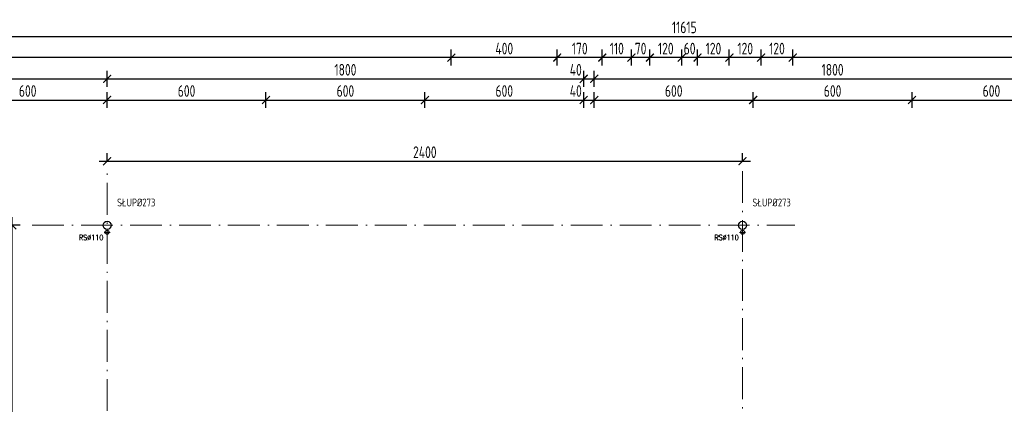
# Model space of a CAD drawing. Extents: x 153948 to 285449, y -89387 to -60195.
# Tile 62 of 108: x 251990 to 255709, y -73335 to -71884. Entities that reach past the tile are written whole.
import ezdxf
from ezdxf.enums import TextEntityAlignment as Align

# ---------------------------------------------------------------- set-up
doc = ezdxf.new("R2010")
doc.units = 0
doc.header["$LTSCALE"] = 100
doc.header["$MEASUREMENT"] = 0
doc.header["$PDMODE"] = 1
doc.linetypes.add('ACAD_ISO10W100', pattern=[18.5, 12, -3, 0.5, -3])
doc.layers.get('0').update_dxf_attribs({"linetype": 'CONTINUOUS'})
doc.layers.get('DEFPOINTS').update_dxf_attribs({"linetype": 'CONTINUOUS'})
for name, color, linetype in [('K-STA', 2, 'CONTINUOUS'), ('R-----OP', 2, 'CONTINUOUS'), ('RYNNY', 2, 'CONTINUOUS'), ('TEXT', 11, 'CONTINUOUS'), ('WYMIARY', 1, 'CONTINUOUS')]:
    doc.layers.add(name, color=color, linetype=linetype)
doc.layers.add('OSIE', color=8, linetype='ACAD_ISO10W100', lineweight=15)
doc.styles.add('DYBY-NORMALNY-0-8-N', font='ROMANS.SHX', dxfattribs={"width": 0.8})
doc.styles.add('STYLE2', font='isocp.shx', dxfattribs={"width": 0.8})
doc.styles.add('TXT3', font='SIMPLEX.SHX', dxfattribs={"width": 0.75, "height": 40})
doc.dimstyles.new('KRESKI_100', dxfattribs={"dimscale": 20, "dimtxt": 2.2, "dimasz": 1.5, "dimexe": 1.5, "dimexo": 1.5, "dimgap": 0.6, "dimtad": 1, "dimdec": 1, "dimrnd": 0.5, "dimdsep": 46, "dimtxsty": 'STYLE2', "dimblk1": 'ARCHTICK', "dimblk2": 'ARCHTICK', "dimsah": 1, "dimcen": 2.5, "dimdle": 1.5, "dimclrd": 10, "dimclre": 10, "dimclrt": 15, "dimadec": 0, "dimazin": 0, "dimtfac": 1, "dimtdec": 1, "dimtmove": 1, "dimatfit": 3, "dimldrblk": 'ARCHTICK', "dimfxl": 1.5, "dimfxlon": 1, "dimtolj": 1, "dimtzin": 0, "dimarcsym": 0})

# ---------------------------------------------------------------- blocks, each defined once
blk = doc.blocks.new('_ARCHTICK')
at = {"color": 0, "linetype": 'ByBlock', "const_width": 0.15}
blk.add_lwpolyline([(-0.5, -0.5), (0.5, 0.5)], dxfattribs=at)
blk = doc.blocks.new('*D81')
at = {"layer": 'DEFPOINTS', "color": 0, "ltscale": 0.1, "transparency": 16777216}
for p in [(260307.9, -71947), (248692.9, -74816), (260307.9, -74816)]:
    blk.add_point(p, dxfattribs=at)
at = {"layer": 'WYMIARY', "color": 10, "lineweight": -2, "ltscale": 0.1, "transparency": 16777216}
for p, q in [((248692.9, -71977), (248692.9, -71917)), ((260307.9, -71977), (260307.9, -71917)), ((248662.9, -71947), (260337.9, -71947))]:
    blk.add_line(p, q, dxfattribs=at)
at = {"layer": 'WYMIARY', "color": 10, "lineweight": -2, "ltscale": 0.1, "transparency": 16777216, "xscale": 30, "yscale": 30, "zscale": 30, "rotation": 180}
blk.add_blockref('_ARCHTICK', (248692.9, -71947), dxfattribs=at)
at = {"layer": 'WYMIARY', "color": 10, "lineweight": -2, "ltscale": 0.1, "transparency": 16777216, "xscale": 30, "yscale": 30, "zscale": 30}
blk.add_blockref('_ARCHTICK', (260307.9, -71947), dxfattribs=at)
at = {"layer": 'WYMIARY', "color": 15, "ltscale": 0.1, "transparency": 16777216, "insert": (254500.4, -71913), "char_height": 44, "attachment_point": 5, "style": 'STYLE2'}
blk.add_mtext('\\A1;11615', dxfattribs=at)
blk = doc.blocks.new('*D83')
at = {"layer": 'DEFPOINTS', "color": 0, "ltscale": 0.1, "transparency": 16777216}
for p in [(254910.4, -72027), (254910.4, -72107), (259587.9, -72107)]:
    blk.add_point(p, dxfattribs=at)
at = {"layer": 'WYMIARY', "color": 10, "lineweight": -2, "ltscale": 0.1, "transparency": 16777216}
for p, q in [((259617.9, -72027), (254880.4, -72027)), ((254910.4, -72057), (254910.4, -71997)), ((259587.9, -72057), (259587.9, -71997))]:
    blk.add_line(p, q, dxfattribs=at)
at = {"layer": 'WYMIARY', "color": 10, "lineweight": -2, "ltscale": 0.1, "transparency": 16777216, "xscale": 30, "yscale": 30, "zscale": 30, "rotation": 180}
blk.add_blockref('_ARCHTICK', (254910.4, -72027), dxfattribs=at)
at = {"layer": 'WYMIARY', "color": 10, "lineweight": -2, "ltscale": 0.1, "transparency": 16777216, "xscale": 30, "yscale": 30, "zscale": 30}
blk.add_blockref('_ARCHTICK', (259587.9, -72027), dxfattribs=at)
at = {"layer": 'WYMIARY', "color": 15, "ltscale": 0.1, "transparency": 16777216, "insert": (257249.2, -71993), "char_height": 44, "attachment_point": 5, "style": 'STYLE2'}
blk.add_mtext('\\A1;4677.5', dxfattribs=at)
blk = doc.blocks.new('*D84')
at = {"layer": 'DEFPOINTS', "color": 0, "ltscale": 0.1, "transparency": 16777216}
for p in [(254790.4, -72027), (254790.4, -72107), (254910.4, -72107)]:
    blk.add_point(p, dxfattribs=at)
at = {"layer": 'WYMIARY', "color": 10, "lineweight": -2, "ltscale": 0.1, "transparency": 16777216}
for p, q in [((254940.4, -72027), (254760.4, -72027)), ((254790.4, -72057), (254790.4, -71997)), ((254910.4, -72057), (254910.4, -71997))]:
    blk.add_line(p, q, dxfattribs=at)
at = {"layer": 'WYMIARY', "color": 10, "lineweight": -2, "ltscale": 0.1, "transparency": 16777216, "xscale": 30, "yscale": 30, "zscale": 30, "rotation": 180}
blk.add_blockref('_ARCHTICK', (254790.4, -72027), dxfattribs=at)
at = {"layer": 'WYMIARY', "color": 10, "lineweight": -2, "ltscale": 0.1, "transparency": 16777216, "xscale": 30, "yscale": 30, "zscale": 30}
blk.add_blockref('_ARCHTICK', (254910.4, -72027), dxfattribs=at)
at = {"layer": 'WYMIARY', "color": 15, "ltscale": 0.1, "transparency": 16777216, "insert": (254850.4, -71993), "char_height": 44, "attachment_point": 5, "style": 'STYLE2'}
blk.add_mtext('\\A1;120', dxfattribs=at)
blk = doc.blocks.new('*D85')
at = {"layer": 'DEFPOINTS', "color": 0, "ltscale": 0.1, "transparency": 16777216}
for p in [(254670.4, -72027), (254670.4, -72107), (254790.4, -72107)]:
    blk.add_point(p, dxfattribs=at)
at = {"layer": 'WYMIARY', "color": 10, "lineweight": -2, "ltscale": 0.1, "transparency": 16777216}
for p, q in [((254820.4, -72027), (254640.4, -72027)), ((254670.4, -72057), (254670.4, -71997)), ((254790.4, -72057), (254790.4, -71997))]:
    blk.add_line(p, q, dxfattribs=at)
at = {"layer": 'WYMIARY', "color": 10, "lineweight": -2, "ltscale": 0.1, "transparency": 16777216, "xscale": 30, "yscale": 30, "zscale": 30, "rotation": 180}
blk.add_blockref('_ARCHTICK', (254670.4, -72027), dxfattribs=at)
at = {"layer": 'WYMIARY', "color": 10, "lineweight": -2, "ltscale": 0.1, "transparency": 16777216, "xscale": 30, "yscale": 30, "zscale": 30}
blk.add_blockref('_ARCHTICK', (254790.4, -72027), dxfattribs=at)
at = {"layer": 'WYMIARY', "color": 15, "ltscale": 0.1, "transparency": 16777216, "insert": (254730.4, -71993), "char_height": 44, "attachment_point": 5, "style": 'STYLE2'}
blk.add_mtext('\\A1;120', dxfattribs=at)
blk = doc.blocks.new('*D86')
at = {"layer": 'DEFPOINTS', "color": 0, "ltscale": 0.1, "transparency": 16777216}
for p in [(254550.4, -72027), (254550.4, -72107), (254670.4, -74816)]:
    blk.add_point(p, dxfattribs=at)
at = {"layer": 'WYMIARY', "color": 10, "lineweight": -2, "ltscale": 0.1, "transparency": 16777216}
for p, q in [((254700.4, -72027), (254520.4, -72027)), ((254550.4, -72057), (254550.4, -71997)), ((254670.4, -72057), (254670.4, -71997))]:
    blk.add_line(p, q, dxfattribs=at)
at = {"layer": 'WYMIARY', "color": 10, "lineweight": -2, "ltscale": 0.1, "transparency": 16777216, "xscale": 30, "yscale": 30, "zscale": 30, "rotation": 180}
blk.add_blockref('_ARCHTICK', (254550.4, -72027), dxfattribs=at)
at = {"layer": 'WYMIARY', "color": 10, "lineweight": -2, "ltscale": 0.1, "transparency": 16777216, "xscale": 30, "yscale": 30, "zscale": 30}
blk.add_blockref('_ARCHTICK', (254670.4, -72027), dxfattribs=at)
at = {"layer": 'WYMIARY', "color": 15, "ltscale": 0.1, "transparency": 16777216, "insert": (254610.4, -71993), "char_height": 44, "attachment_point": 5, "style": 'STYLE2'}
blk.add_mtext('\\A1;120', dxfattribs=at)
blk = doc.blocks.new('*D87')
at = {"layer": 'DEFPOINTS', "color": 0, "ltscale": 0.1, "transparency": 16777216}
for p in [(254490.4, -72027), (254490.4, -72107), (254550.4, -72107)]:
    blk.add_point(p, dxfattribs=at)
at = {"layer": 'WYMIARY', "color": 10, "lineweight": -2, "ltscale": 0.1, "transparency": 16777216}
for p, q in [((254580.4, -72027), (254460.4, -72027)), ((254490.4, -72057), (254490.4, -71997)), ((254550.4, -72057), (254550.4, -71997))]:
    blk.add_line(p, q, dxfattribs=at)
at = {"layer": 'WYMIARY', "color": 10, "lineweight": -2, "ltscale": 0.1, "transparency": 16777216, "xscale": 30, "yscale": 30, "zscale": 30, "rotation": 180}
blk.add_blockref('_ARCHTICK', (254490.4, -72027), dxfattribs=at)
at = {"layer": 'WYMIARY', "color": 10, "lineweight": -2, "ltscale": 0.1, "transparency": 16777216, "xscale": 30, "yscale": 30, "zscale": 30}
blk.add_blockref('_ARCHTICK', (254550.4, -72027), dxfattribs=at)
at = {"layer": 'WYMIARY', "color": 15, "ltscale": 0.1, "transparency": 16777216, "insert": (254520.4, -71993), "char_height": 44, "attachment_point": 5, "style": 'STYLE2'}
blk.add_mtext('\\A1;60', dxfattribs=at)
blk = doc.blocks.new('*D88')
at = {"layer": 'DEFPOINTS', "color": 0, "ltscale": 0.1, "transparency": 16777216}
for p in [(254370.4, -72027), (254370.4, -72107), (254490.4, -72107)]:
    blk.add_point(p, dxfattribs=at)
at = {"layer": 'WYMIARY', "color": 10, "lineweight": -2, "ltscale": 0.1, "transparency": 16777216}
for p, q in [((254520.4, -72027), (254340.4, -72027)), ((254370.4, -72057), (254370.4, -71997)), ((254490.4, -72057), (254490.4, -71997))]:
    blk.add_line(p, q, dxfattribs=at)
at = {"layer": 'WYMIARY', "color": 10, "lineweight": -2, "ltscale": 0.1, "transparency": 16777216, "xscale": 30, "yscale": 30, "zscale": 30, "rotation": 180}
blk.add_blockref('_ARCHTICK', (254370.4, -72027), dxfattribs=at)
at = {"layer": 'WYMIARY', "color": 10, "lineweight": -2, "ltscale": 0.1, "transparency": 16777216, "xscale": 30, "yscale": 30, "zscale": 30}
blk.add_blockref('_ARCHTICK', (254490.4, -72027), dxfattribs=at)
at = {"layer": 'WYMIARY', "color": 15, "ltscale": 0.1, "transparency": 16777216, "insert": (254430.4, -71993), "char_height": 44, "attachment_point": 5, "style": 'STYLE2'}
blk.add_mtext('\\A1;120', dxfattribs=at)
blk = doc.blocks.new('*D89')
at = {"layer": 'DEFPOINTS', "color": 0, "ltscale": 0.1, "transparency": 16777216}
for p in [(254300.4, -72027), (254300.4, -72107), (254370.4, -72107)]:
    blk.add_point(p, dxfattribs=at)
at = {"layer": 'WYMIARY', "color": 10, "lineweight": -2, "ltscale": 0.1, "transparency": 16777216}
for p, q in [((254400.4, -72027), (254270.4, -72027)), ((254300.4, -72057), (254300.4, -71997)), ((254370.4, -72057), (254370.4, -71997))]:
    blk.add_line(p, q, dxfattribs=at)
at = {"layer": 'WYMIARY', "color": 10, "lineweight": -2, "ltscale": 0.1, "transparency": 16777216, "xscale": 30, "yscale": 30, "zscale": 30, "rotation": 180}
blk.add_blockref('_ARCHTICK', (254300.4, -72027), dxfattribs=at)
at = {"layer": 'WYMIARY', "color": 10, "lineweight": -2, "ltscale": 0.1, "transparency": 16777216, "xscale": 30, "yscale": 30, "zscale": 30}
blk.add_blockref('_ARCHTICK', (254370.4, -72027), dxfattribs=at)
at = {"layer": 'WYMIARY', "color": 15, "ltscale": 0.1, "transparency": 16777216, "insert": (254335.4, -71993), "char_height": 44, "attachment_point": 5, "style": 'STYLE2'}
blk.add_mtext('\\A1;70', dxfattribs=at)
blk = doc.blocks.new('*D90')
at = {"layer": 'DEFPOINTS', "color": 0, "ltscale": 0.1, "transparency": 16777216}
for p in [(254190.4, -72027), (254190.4, -72107), (254300.4, -72107)]:
    blk.add_point(p, dxfattribs=at)
at = {"layer": 'WYMIARY', "color": 10, "lineweight": -2, "ltscale": 0.1, "transparency": 16777216}
for p, q in [((254330.4, -72027), (254160.4, -72027)), ((254190.4, -72057), (254190.4, -71997)), ((254300.4, -72057), (254300.4, -71997))]:
    blk.add_line(p, q, dxfattribs=at)
at = {"layer": 'WYMIARY', "color": 10, "lineweight": -2, "ltscale": 0.1, "transparency": 16777216, "xscale": 30, "yscale": 30, "zscale": 30, "rotation": 180}
blk.add_blockref('_ARCHTICK', (254190.4, -72027), dxfattribs=at)
at = {"layer": 'WYMIARY', "color": 10, "lineweight": -2, "ltscale": 0.1, "transparency": 16777216, "xscale": 30, "yscale": 30, "zscale": 30}
blk.add_blockref('_ARCHTICK', (254300.4, -72027), dxfattribs=at)
at = {"layer": 'WYMIARY', "color": 15, "ltscale": 0.1, "transparency": 16777216, "insert": (254245.4, -71993), "char_height": 44, "attachment_point": 5, "style": 'STYLE2'}
blk.add_mtext('\\A1;110', dxfattribs=at)
blk = doc.blocks.new('*D91')
at = {"layer": 'DEFPOINTS', "color": 0, "ltscale": 0.1, "transparency": 16777216}
for p in [(254020.4, -72027), (254020.4, -72107), (254190.4, -74816)]:
    blk.add_point(p, dxfattribs=at)
at = {"layer": 'WYMIARY', "color": 10, "lineweight": -2, "ltscale": 0.1, "transparency": 16777216}
for p, q in [((254220.4, -72027), (253990.4, -72027)), ((254020.4, -72057), (254020.4, -71997)), ((254190.4, -72057), (254190.4, -71997))]:
    blk.add_line(p, q, dxfattribs=at)
at = {"layer": 'WYMIARY', "color": 10, "lineweight": -2, "ltscale": 0.1, "transparency": 16777216, "xscale": 30, "yscale": 30, "zscale": 30, "rotation": 180}
blk.add_blockref('_ARCHTICK', (254020.4, -72027), dxfattribs=at)
at = {"layer": 'WYMIARY', "color": 10, "lineweight": -2, "ltscale": 0.1, "transparency": 16777216, "xscale": 30, "yscale": 30, "zscale": 30}
blk.add_blockref('_ARCHTICK', (254190.4, -72027), dxfattribs=at)
at = {"layer": 'WYMIARY', "color": 15, "ltscale": 0.1, "transparency": 16777216, "insert": (254105.4, -71993), "char_height": 44, "attachment_point": 5, "style": 'STYLE2'}
blk.add_mtext('\\A1;170', dxfattribs=at)
blk = doc.blocks.new('*D92')
at = {"layer": 'DEFPOINTS', "color": 0, "ltscale": 0.1, "transparency": 16777216}
for p in [(253620.4, -72027), (253620.4, -72107), (254020.4, -72107)]:
    blk.add_point(p, dxfattribs=at)
at = {"layer": 'WYMIARY', "color": 10, "lineweight": -2, "ltscale": 0.1, "transparency": 16777216}
for p, q in [((254050.4, -72027), (253590.4, -72027)), ((253620.4, -72057), (253620.4, -71997)), ((254020.4, -72057), (254020.4, -71997))]:
    blk.add_line(p, q, dxfattribs=at)
at = {"layer": 'WYMIARY', "color": 10, "lineweight": -2, "ltscale": 0.1, "transparency": 16777216, "xscale": 30, "yscale": 30, "zscale": 30, "rotation": 180}
blk.add_blockref('_ARCHTICK', (253620.4, -72027), dxfattribs=at)
at = {"layer": 'WYMIARY', "color": 10, "lineweight": -2, "ltscale": 0.1, "transparency": 16777216, "xscale": 30, "yscale": 30, "zscale": 30}
blk.add_blockref('_ARCHTICK', (254020.4, -72027), dxfattribs=at)
at = {"layer": 'WYMIARY', "color": 15, "ltscale": 0.1, "transparency": 16777216, "insert": (253820.4, -71993), "char_height": 44, "attachment_point": 5, "style": 'STYLE2'}
blk.add_mtext('\\A1;400', dxfattribs=at)
blk = doc.blocks.new('*D93')
at = {"layer": 'DEFPOINTS', "color": 0, "ltscale": 0.1, "transparency": 16777216}
for p in [(250100.4, -72027), (250100.4, -72107), (253620.4, -72107)]:
    blk.add_point(p, dxfattribs=at)
at = {"layer": 'WYMIARY', "color": 10, "lineweight": -2, "ltscale": 0.1, "transparency": 16777216}
for p, q in [((253650.4, -72027), (250070.4, -72027)), ((250100.4, -72057), (250100.4, -71997)), ((253620.4, -72057), (253620.4, -71997))]:
    blk.add_line(p, q, dxfattribs=at)
at = {"layer": 'WYMIARY', "color": 10, "lineweight": -2, "ltscale": 0.1, "transparency": 16777216, "xscale": 30, "yscale": 30, "zscale": 30, "rotation": 180}
blk.add_blockref('_ARCHTICK', (250100.4, -72027), dxfattribs=at)
at = {"layer": 'WYMIARY', "color": 10, "lineweight": -2, "ltscale": 0.1, "transparency": 16777216, "xscale": 30, "yscale": 30, "zscale": 30}
blk.add_blockref('_ARCHTICK', (253620.4, -72027), dxfattribs=at)
at = {"layer": 'WYMIARY', "color": 15, "ltscale": 0.1, "transparency": 16777216, "insert": (251860.4, -71993), "char_height": 44, "attachment_point": 5, "style": 'STYLE2'}
blk.add_mtext('\\A1;3520', dxfattribs=at)
blk = doc.blocks.new('*D104')
at = {"layer": 'DEFPOINTS', "color": 0, "ltscale": 0.1, "transparency": 16777216}
for p in [(252320.4, -72107), (250520.4, -72187), (252320.4, -72187)]:
    blk.add_point(p, dxfattribs=at)
at = {"layer": 'WYMIARY', "color": 10, "lineweight": -2, "ltscale": 0.1, "transparency": 16777216}
for p, q in [((250490.4, -72107), (252350.4, -72107)), ((250520.4, -72137), (250520.4, -72077)), ((252320.4, -72137), (252320.4, -72077))]:
    blk.add_line(p, q, dxfattribs=at)
at = {"layer": 'WYMIARY', "color": 10, "lineweight": -2, "ltscale": 0.1, "transparency": 16777216, "xscale": 30, "yscale": 30, "zscale": 30, "rotation": 180}
blk.add_blockref('_ARCHTICK', (250520.4, -72107), dxfattribs=at)
at = {"layer": 'WYMIARY', "color": 10, "lineweight": -2, "ltscale": 0.1, "transparency": 16777216, "xscale": 30, "yscale": 30, "zscale": 30}
blk.add_blockref('_ARCHTICK', (252320.4, -72107), dxfattribs=at)
at = {"layer": 'WYMIARY', "color": 15, "ltscale": 0.1, "transparency": 16777216, "insert": (251420.4, -72073), "char_height": 44, "attachment_point": 5, "style": 'STYLE2'}
blk.add_mtext('\\A1;1800', dxfattribs=at)
blk = doc.blocks.new('*D105')
at = {"layer": 'DEFPOINTS', "color": 0, "ltscale": 0.1, "transparency": 16777216}
for p in [(254120.4, -72107), (252320.4, -72187), (254120.4, -72187)]:
    blk.add_point(p, dxfattribs=at)
at = {"layer": 'WYMIARY', "color": 10, "lineweight": -2, "ltscale": 0.1, "transparency": 16777216}
for p, q in [((252290.4, -72107), (254150.4, -72107)), ((252320.4, -72137), (252320.4, -72077)), ((254120.4, -72137), (254120.4, -72077))]:
    blk.add_line(p, q, dxfattribs=at)
at = {"layer": 'WYMIARY', "color": 10, "lineweight": -2, "ltscale": 0.1, "transparency": 16777216, "xscale": 30, "yscale": 30, "zscale": 30, "rotation": 180}
blk.add_blockref('_ARCHTICK', (252320.4, -72107), dxfattribs=at)
at = {"layer": 'WYMIARY', "color": 10, "lineweight": -2, "ltscale": 0.1, "transparency": 16777216, "xscale": 30, "yscale": 30, "zscale": 30}
blk.add_blockref('_ARCHTICK', (254120.4, -72107), dxfattribs=at)
at = {"layer": 'WYMIARY', "color": 15, "ltscale": 0.1, "transparency": 16777216, "insert": (253220.4, -72073), "char_height": 44, "attachment_point": 5, "style": 'STYLE2'}
blk.add_mtext('\\A1;1800', dxfattribs=at)
blk = doc.blocks.new('*D106')
at = {"layer": 'DEFPOINTS', "color": 0, "ltscale": 0.1, "transparency": 16777216}
for p in [(254160.4, -72107), (254120.4, -72187), (254160.4, -72187)]:
    blk.add_point(p, dxfattribs=at)
at = {"layer": 'WYMIARY', "color": 10, "lineweight": -2, "ltscale": 0.1, "transparency": 16777216}
for p, q in [((254090.4, -72107), (254190.4, -72107)), ((254120.4, -72137), (254120.4, -72077)), ((254160.4, -72137), (254160.4, -72077))]:
    blk.add_line(p, q, dxfattribs=at)
at = {"layer": 'WYMIARY', "color": 10, "lineweight": -2, "ltscale": 0.1, "transparency": 16777216, "xscale": 30, "yscale": 30, "zscale": 30, "rotation": 180}
blk.add_blockref('_ARCHTICK', (254120.4, -72107), dxfattribs=at)
at = {"layer": 'WYMIARY', "color": 10, "lineweight": -2, "ltscale": 0.1, "transparency": 16777216, "xscale": 30, "yscale": 30, "zscale": 30}
blk.add_blockref('_ARCHTICK', (254160.4, -72107), dxfattribs=at)
at = {"layer": 'WYMIARY', "color": 15, "ltscale": 0.1, "transparency": 16777216, "insert": (254090.4, -72073), "char_height": 44, "attachment_point": 5, "style": 'STYLE2'}
blk.add_mtext('\\A1;40', dxfattribs=at)
blk = doc.blocks.new('*D107')
at = {"layer": 'DEFPOINTS', "color": 0, "ltscale": 0.1, "transparency": 16777216}
for p in [(255960.4, -72107), (254160.4, -72187), (255960.4, -72187)]:
    blk.add_point(p, dxfattribs=at)
at = {"layer": 'WYMIARY', "color": 10, "lineweight": -2, "ltscale": 0.1, "transparency": 16777216}
for p, q in [((254130.4, -72107), (255990.4, -72107)), ((254160.4, -72137), (254160.4, -72077)), ((255960.4, -72137), (255960.4, -72077))]:
    blk.add_line(p, q, dxfattribs=at)
at = {"layer": 'WYMIARY', "color": 10, "lineweight": -2, "ltscale": 0.1, "transparency": 16777216, "xscale": 30, "yscale": 30, "zscale": 30, "rotation": 180}
blk.add_blockref('_ARCHTICK', (254160.4, -72107), dxfattribs=at)
at = {"layer": 'WYMIARY', "color": 10, "lineweight": -2, "ltscale": 0.1, "transparency": 16777216, "xscale": 30, "yscale": 30, "zscale": 30}
blk.add_blockref('_ARCHTICK', (255960.4, -72107), dxfattribs=at)
at = {"layer": 'WYMIARY', "color": 15, "ltscale": 0.1, "transparency": 16777216, "insert": (255060.4, -72073), "char_height": 44, "attachment_point": 5, "style": 'STYLE2'}
blk.add_mtext('\\A1;1800', dxfattribs=at)
blk = doc.blocks.new('*D119')
at = {"layer": 'DEFPOINTS', "color": 0, "ltscale": 0.1, "transparency": 16777216}
for p in [(252320.4, -72187), (252320.4, -72267), (251720.4, -74482.3)]:
    blk.add_point(p, dxfattribs=at)
at = {"layer": 'WYMIARY', "color": 10, "lineweight": -2, "ltscale": 0.1, "transparency": 16777216}
for p, q in [((251720.4, -72217), (251720.4, -72157)), ((252320.4, -72217), (252320.4, -72157)), ((251690.4, -72187), (252350.4, -72187))]:
    blk.add_line(p, q, dxfattribs=at)
at = {"layer": 'WYMIARY', "color": 10, "lineweight": -2, "ltscale": 0.1, "transparency": 16777216, "xscale": 30, "yscale": 30, "zscale": 30, "rotation": 180}
blk.add_blockref('_ARCHTICK', (251720.4, -72187), dxfattribs=at)
at = {"layer": 'WYMIARY', "color": 10, "lineweight": -2, "ltscale": 0.1, "transparency": 16777216, "xscale": 30, "yscale": 30, "zscale": 30}
blk.add_blockref('_ARCHTICK', (252320.4, -72187), dxfattribs=at)
at = {"layer": 'WYMIARY', "color": 15, "ltscale": 0.1, "transparency": 16777216, "insert": (252020.4, -72153), "char_height": 44, "attachment_point": 5, "style": 'STYLE2'}
blk.add_mtext('\\A1;600', dxfattribs=at)
blk = doc.blocks.new('*D120')
at = {"layer": 'DEFPOINTS', "color": 0, "ltscale": 0.1, "transparency": 16777216}
for p in [(252920.4, -72187), (252320.4, -72267), (252920.4, -72267)]:
    blk.add_point(p, dxfattribs=at)
at = {"layer": 'WYMIARY', "color": 10, "lineweight": -2, "ltscale": 0.1, "transparency": 16777216}
for p, q in [((252320.4, -72217), (252320.4, -72157)), ((252920.4, -72217), (252920.4, -72157)), ((252290.4, -72187), (252950.4, -72187))]:
    blk.add_line(p, q, dxfattribs=at)
at = {"layer": 'WYMIARY', "color": 10, "lineweight": -2, "ltscale": 0.1, "transparency": 16777216, "xscale": 30, "yscale": 30, "zscale": 30, "rotation": 180}
blk.add_blockref('_ARCHTICK', (252320.4, -72187), dxfattribs=at)
at = {"layer": 'WYMIARY', "color": 10, "lineweight": -2, "ltscale": 0.1, "transparency": 16777216, "xscale": 30, "yscale": 30, "zscale": 30}
blk.add_blockref('_ARCHTICK', (252920.4, -72187), dxfattribs=at)
at = {"layer": 'WYMIARY', "color": 15, "ltscale": 0.1, "transparency": 16777216, "insert": (252620.4, -72153), "char_height": 44, "attachment_point": 5, "style": 'STYLE2'}
blk.add_mtext('\\A1;600', dxfattribs=at)
blk = doc.blocks.new('*D121')
at = {"layer": 'DEFPOINTS', "color": 0, "ltscale": 0.1, "transparency": 16777216}
for p in [(253520.4, -72187), (252920.4, -72267), (253520.4, -72267)]:
    blk.add_point(p, dxfattribs=at)
at = {"layer": 'WYMIARY', "color": 10, "lineweight": -2, "ltscale": 0.1, "transparency": 16777216}
for p, q in [((252920.4, -72217), (252920.4, -72157)), ((253520.4, -72217), (253520.4, -72157)), ((252890.4, -72187), (253550.4, -72187))]:
    blk.add_line(p, q, dxfattribs=at)
at = {"layer": 'WYMIARY', "color": 10, "lineweight": -2, "ltscale": 0.1, "transparency": 16777216, "xscale": 30, "yscale": 30, "zscale": 30, "rotation": 180}
blk.add_blockref('_ARCHTICK', (252920.4, -72187), dxfattribs=at)
at = {"layer": 'WYMIARY', "color": 10, "lineweight": -2, "ltscale": 0.1, "transparency": 16777216, "xscale": 30, "yscale": 30, "zscale": 30}
blk.add_blockref('_ARCHTICK', (253520.4, -72187), dxfattribs=at)
at = {"layer": 'WYMIARY', "color": 15, "ltscale": 0.1, "transparency": 16777216, "insert": (253220.4, -72153), "char_height": 44, "attachment_point": 5, "style": 'STYLE2'}
blk.add_mtext('\\A1;600', dxfattribs=at)
blk = doc.blocks.new('*D122')
at = {"layer": 'DEFPOINTS', "color": 0, "ltscale": 0.1, "transparency": 16777216}
for p in [(254120.4, -72187), (254120.4, -72267), (253520.4, -74482.3)]:
    blk.add_point(p, dxfattribs=at)
at = {"layer": 'WYMIARY', "color": 10, "lineweight": -2, "ltscale": 0.1, "transparency": 16777216}
for p, q in [((253520.4, -72217), (253520.4, -72157)), ((254120.4, -72217), (254120.4, -72157)), ((253490.4, -72187), (254150.4, -72187))]:
    blk.add_line(p, q, dxfattribs=at)
at = {"layer": 'WYMIARY', "color": 10, "lineweight": -2, "ltscale": 0.1, "transparency": 16777216, "xscale": 30, "yscale": 30, "zscale": 30, "rotation": 180}
blk.add_blockref('_ARCHTICK', (253520.4, -72187), dxfattribs=at)
at = {"layer": 'WYMIARY', "color": 10, "lineweight": -2, "ltscale": 0.1, "transparency": 16777216, "xscale": 30, "yscale": 30, "zscale": 30}
blk.add_blockref('_ARCHTICK', (254120.4, -72187), dxfattribs=at)
at = {"layer": 'WYMIARY', "color": 15, "ltscale": 0.1, "transparency": 16777216, "insert": (253820.4, -72153), "char_height": 44, "attachment_point": 5, "style": 'STYLE2'}
blk.add_mtext('\\A1;600', dxfattribs=at)
blk = doc.blocks.new('*D123')
at = {"layer": 'DEFPOINTS', "color": 0, "ltscale": 0.1, "transparency": 16777216}
for p in [(254160.4, -72187), (254120.4, -72267), (254160.4, -72267)]:
    blk.add_point(p, dxfattribs=at)
at = {"layer": 'WYMIARY', "color": 10, "lineweight": -2, "ltscale": 0.1, "transparency": 16777216}
for p, q in [((254120.4, -72217), (254120.4, -72157)), ((254160.4, -72217), (254160.4, -72157)), ((254090.4, -72187), (254190.4, -72187))]:
    blk.add_line(p, q, dxfattribs=at)
at = {"layer": 'WYMIARY', "color": 10, "lineweight": -2, "ltscale": 0.1, "transparency": 16777216, "xscale": 30, "yscale": 30, "zscale": 30, "rotation": 180}
blk.add_blockref('_ARCHTICK', (254120.4, -72187), dxfattribs=at)
at = {"layer": 'WYMIARY', "color": 10, "lineweight": -2, "ltscale": 0.1, "transparency": 16777216, "xscale": 30, "yscale": 30, "zscale": 30}
blk.add_blockref('_ARCHTICK', (254160.4, -72187), dxfattribs=at)
at = {"layer": 'WYMIARY', "color": 15, "ltscale": 0.1, "transparency": 16777216, "insert": (254090.4, -72153), "char_height": 44, "attachment_point": 5, "style": 'STYLE2'}
blk.add_mtext('\\A1;40', dxfattribs=at)
blk = doc.blocks.new('*D124')
at = {"layer": 'DEFPOINTS', "color": 0, "ltscale": 0.1, "transparency": 16777216}
for p in [(254760.4, -72187), (254160.4, -72267), (254760.4, -72267)]:
    blk.add_point(p, dxfattribs=at)
at = {"layer": 'WYMIARY', "color": 10, "lineweight": -2, "ltscale": 0.1, "transparency": 16777216}
for p, q in [((254160.4, -72217), (254160.4, -72157)), ((254760.4, -72217), (254760.4, -72157)), ((254130.4, -72187), (254790.4, -72187))]:
    blk.add_line(p, q, dxfattribs=at)
at = {"layer": 'WYMIARY', "color": 10, "lineweight": -2, "ltscale": 0.1, "transparency": 16777216, "xscale": 30, "yscale": 30, "zscale": 30, "rotation": 180}
blk.add_blockref('_ARCHTICK', (254160.4, -72187), dxfattribs=at)
at = {"layer": 'WYMIARY', "color": 10, "lineweight": -2, "ltscale": 0.1, "transparency": 16777216, "xscale": 30, "yscale": 30, "zscale": 30}
blk.add_blockref('_ARCHTICK', (254760.4, -72187), dxfattribs=at)
at = {"layer": 'WYMIARY', "color": 15, "ltscale": 0.1, "transparency": 16777216, "insert": (254460.4, -72153), "char_height": 44, "attachment_point": 5, "style": 'STYLE2'}
blk.add_mtext('\\A1;600', dxfattribs=at)
blk = doc.blocks.new('*D125')
at = {"layer": 'DEFPOINTS', "color": 0, "ltscale": 0.1, "transparency": 16777216}
for p in [(255360.4, -72187), (254760.4, -72267), (255360.4, -72267)]:
    blk.add_point(p, dxfattribs=at)
at = {"layer": 'WYMIARY', "color": 10, "lineweight": -2, "ltscale": 0.1, "transparency": 16777216}
for p, q in [((254760.4, -72217), (254760.4, -72157)), ((255360.4, -72217), (255360.4, -72157)), ((254730.4, -72187), (255390.4, -72187))]:
    blk.add_line(p, q, dxfattribs=at)
at = {"layer": 'WYMIARY', "color": 10, "lineweight": -2, "ltscale": 0.1, "transparency": 16777216, "xscale": 30, "yscale": 30, "zscale": 30, "rotation": 180}
blk.add_blockref('_ARCHTICK', (254760.4, -72187), dxfattribs=at)
at = {"layer": 'WYMIARY', "color": 10, "lineweight": -2, "ltscale": 0.1, "transparency": 16777216, "xscale": 30, "yscale": 30, "zscale": 30}
blk.add_blockref('_ARCHTICK', (255360.4, -72187), dxfattribs=at)
at = {"layer": 'WYMIARY', "color": 15, "ltscale": 0.1, "transparency": 16777216, "insert": (255060.4, -72153), "char_height": 44, "attachment_point": 5, "style": 'STYLE2'}
blk.add_mtext('\\A1;600', dxfattribs=at)
blk = doc.blocks.new('*D126')
at = {"layer": 'DEFPOINTS', "color": 0, "ltscale": 0.1, "transparency": 16777216}
for p in [(255960.4, -72187), (255960.4, -72267), (255360.4, -74482.3)]:
    blk.add_point(p, dxfattribs=at)
at = {"layer": 'WYMIARY', "color": 10, "lineweight": -2, "ltscale": 0.1, "transparency": 16777216}
for p, q in [((255360.4, -72217), (255360.4, -72157)), ((255960.4, -72217), (255960.4, -72157)), ((255330.4, -72187), (255990.4, -72187))]:
    blk.add_line(p, q, dxfattribs=at)
at = {"layer": 'WYMIARY', "color": 10, "lineweight": -2, "ltscale": 0.1, "transparency": 16777216, "xscale": 30, "yscale": 30, "zscale": 30, "rotation": 180}
blk.add_blockref('_ARCHTICK', (255360.4, -72187), dxfattribs=at)
at = {"layer": 'WYMIARY', "color": 10, "lineweight": -2, "ltscale": 0.1, "transparency": 16777216, "xscale": 30, "yscale": 30, "zscale": 30}
blk.add_blockref('_ARCHTICK', (255960.4, -72187), dxfattribs=at)
at = {"layer": 'WYMIARY', "color": 15, "ltscale": 0.1, "transparency": 16777216, "insert": (255660.4, -72153), "char_height": 44, "attachment_point": 5, "style": 'STYLE2'}
blk.add_mtext('\\A1;600', dxfattribs=at)
blk = doc.blocks.new('*D390')
at = {"layer": 'DEFPOINTS', "color": 0, "ltscale": 0.1, "transparency": 16777216}
for p in [(251962.2, -72659.5), (252036.9, -72659.5), (252036.9, -74759.5)]:
    blk.add_point(p, dxfattribs=at)
at = {"layer": 'WYMIARY', "color": 10, "lineweight": -2, "ltscale": 0.1, "transparency": 16777216}
for p, q in [((251992.2, -72659.5), (251932.2, -72659.5)), ((251962.2, -74789.5), (251962.2, -72629.5)), ((251992.2, -74759.5), (251932.2, -74759.5))]:
    blk.add_line(p, q, dxfattribs=at)
at = {"layer": 'WYMIARY', "color": 10, "lineweight": -2, "ltscale": 0.1, "transparency": 16777216, "xscale": 30, "yscale": 30, "zscale": 30}
for p, rotation in [((251962.2, -72659.5), 90), ((251962.2, -74759.5), 270)]:
    blk.add_blockref('_ARCHTICK', p, dxfattribs=dict(at, rotation=rotation))
at = {"layer": 'WYMIARY', "color": 15, "ltscale": 0.1, "transparency": 16777216, "insert": (251928.2, -73709.5), "char_height": 44, "attachment_point": 5, "rotation": 90, "style": 'STYLE2'}
blk.add_mtext('\\A1;2100', dxfattribs=at)
blk = doc.blocks.new('*D391')
at = {"layer": 'DEFPOINTS', "color": 0, "ltscale": 0.1, "transparency": 16777216}
for p in [(254720.4, -72417.8), (252320.4, -72442.5), (254720.4, -72442.5)]:
    blk.add_point(p, dxfattribs=at)
at = {"layer": 'WYMIARY', "color": 10, "lineweight": -2, "ltscale": 0.1, "transparency": 16777216}
for p, q in [((252320.4, -72417.8), (252320.4, -72387.8)), ((254720.4, -72417.8), (254720.4, -72387.8)), ((252290.4, -72417.8), (254750.4, -72417.8))]:
    blk.add_line(p, q, dxfattribs=at)
at = {"layer": 'WYMIARY', "color": 10, "lineweight": -2, "ltscale": 0.1, "transparency": 16777216, "xscale": 30, "yscale": 30, "zscale": 30, "rotation": 180}
blk.add_blockref('_ARCHTICK', (252320.4, -72417.8), dxfattribs=at)
at = {"layer": 'WYMIARY', "color": 10, "lineweight": -2, "ltscale": 0.1, "transparency": 16777216, "xscale": 30, "yscale": 30, "zscale": 30}
blk.add_blockref('_ARCHTICK', (254720.4, -72417.8), dxfattribs=at)
at = {"layer": 'WYMIARY', "color": 15, "ltscale": 0.1, "transparency": 16777216, "insert": (253520.4, -72383.8), "char_height": 44, "attachment_point": 5, "style": 'STYLE2'}
blk.add_mtext('\\A1;2400', dxfattribs=at)

msp = doc.modelspace()

# ---------------------------------------------------------------- linework, layer by layer
at = {"layer": 'K-STA'}
for centre in [(252320.4, -72659.55), (254720.4, -72659.55)]:
    msp.add_circle(centre, 15.3, dxfattribs=at)
at = {"layer": 'OSIE', "ltscale": 0.1}
for p, q in [((252320.4, -86679.55), (252320.4, -72442.49)), ((254720.4, -75165.16), (254720.4, -72442.49)), ((252036.95, -72659.55), (254918.21, -72659.55)), ((252331.8, -72686.24), (252309.01, -72686.24)), ((252320.4, -72697.64), (252320.4, -72674.85)), ((254731.8, -72686.24), (254709.01, -72686.24)), ((254720.4, -72697.64), (254720.4, -72674.85))]:
    msp.add_line(p, q, dxfattribs=at)
at = {"layer": 'RYNNY', "ltscale": 0.1}
for centre in [(252320.4, -72685.88), (254720.4, -72685.88)]:
    msp.add_circle(centre, 7.5, dxfattribs=at)

# ---------------------------------------------------------------- texts
at = {"layer": 'R-----OP', "color": 2, "style": 'DYBY-NORMALNY-0-8-N', "width": 0.8}
for p in [(252260.01, -72705.56), (254660.01, -72705.56)]:
    msp.add_text('RS%%c110', height=20, dxfattribs=at).set_placement(p, align=Align.MIDDLE)
at = {"layer": 'TEXT', "style": 'TXT3', "width": 0.75}
for p in [(252357.9, -72588.65), (254757.9, -72588.65)]:
    msp.add_text('SŁUP%%c273', height=30, dxfattribs=at).set_placement(p)

# ---------------------------------------------------------------- dimensions: what is measured, and where the dimension line sits
at = {"layer": 'WYMIARY', "ltscale": 0.1}
for base, p1, p2, picture, middle in [((260307.9, -71946.96), (248692.9, -74816.05), (260307.9, -74816.05), '*D81', (254500.4, -71912.96)), ((250100.4, -72026.96), (253620.4, -72106.96), (250100.4, -72106.96), '*D93', (251860.4, -71992.95)), ((253620.4, -72026.96), (254020.4, -72106.96), (253620.4, -72106.96), '*D92', (253820.4, -71992.96)), ((254020.4, -72026.96), (254190.4, -74816.05), (254020.4, -72106.96), '*D91', (254105.4, -71992.96)), ((254190.4, -72026.96), (254300.4, -72106.96), (254190.4, -72106.96), '*D90', (254245.4, -71992.96)), ((254300.4, -72026.96), (254370.4, -72106.96), (254300.4, -72106.96), '*D89', (254335.4, -71992.96)), ((254370.4, -72026.96), (254490.4, -72106.96), (254370.4, -72106.96), '*D88', (254430.4, -71992.95)), ((254550.4, -72026.96), (254670.4, -74816.05), (254550.4, -72106.96), '*D86', (254610.4, -71992.95)), ((254670.4, -72026.96), (254790.4, -72106.96), (254670.4, -72106.96), '*D85', (254730.4, -71992.95)), ((254790.4, -72026.96), (254910.4, -72106.96), (254790.4, -72106.96), '*D84', (254850.4, -71992.95)), ((254910.4, -72026.96), (259587.9, -72106.96), (254910.4, -72106.96), '*D83', (257249.15, -71992.96)), ((252320.4, -72106.96), (250520.4, -72186.96), (252320.4, -72186.96), '*D104', (251420.4, -72072.96)), ((254120.4, -72106.96), (252320.4, -72186.96), (254120.4, -72186.96), '*D105', (253220.4, -72072.96)), ((255960.4, -72106.96), (254160.4, -72186.96), (255960.4, -72186.96), '*D107', (255060.4, -72072.96)), ((252320.4, -72186.96), (251720.4, -74482.32), (252320.4, -72266.96), '*D119', (252020.4, -72152.96)), ((252920.4, -72186.96), (252320.4, -72266.96), (252920.4, -72266.96), '*D120', (252620.4, -72152.96)), ((253520.4, -72186.96), (252920.4, -72266.96), (253520.4, -72266.96), '*D121', (253220.4, -72152.96)), ((254120.4, -72186.96), (253520.4, -74482.32), (254120.4, -72266.96), '*D122', (253820.4, -72152.96)), ((254760.4, -72186.96), (254160.4, -72266.96), (254760.4, -72266.96), '*D124', (254460.4, -72152.96)), ((255360.4, -72186.96), (254760.4, -72266.96), (255360.4, -72266.96), '*D125', (255060.4, -72152.96)), ((255960.4, -72186.96), (255360.4, -74482.32), (255960.4, -72266.96), '*D126', (255660.4, -72152.96)), ((254720.4, -72417.78), (252320.4, -72442.49), (254720.4, -72442.49), '*D391', (253520.4, -72383.78))]:
    dim = msp.add_linear_dim(base=base, p1=p1, p2=p2, dimstyle='KRESKI_100', dxfattribs=at)
    dim.commit()
    dim.dimension.update_dxf_attribs({"geometry": picture, "text_midpoint": middle})
for base, p1, p2, picture, middle in [((254490.4, -72026.96), (254550.4, -72106.96), (254490.4, -72106.96), '*D87', (254520.4, -72026.96)), ((254160.4, -72106.96), (254120.4, -72186.96), (254160.4, -72186.96), '*D106', (254090.4, -72106.96)), ((254160.4, -72186.96), (254120.4, -72266.96), (254160.4, -72266.96), '*D123', (254090.4, -72186.96))]:
    dim = msp.add_linear_dim(base=base, p1=p1, p2=p2, dimstyle='KRESKI_100', dxfattribs=at)
    dim.commit()
    dim.dimension.update_dxf_attribs({"geometry": picture, "text_midpoint": middle, "dimtype": 160})
dim = msp.add_linear_dim(base=(251962.21, -72659.55), p1=(252036.95, -74759.55), p2=(252036.95, -72659.55), angle=90, dimstyle='KRESKI_100', dxfattribs=at)
dim.commit()
dim.dimension.update_dxf_attribs({"geometry": '*D390', "text_midpoint": (251928.21, -73709.55)})

doc.saveas('drawing.dxf')
